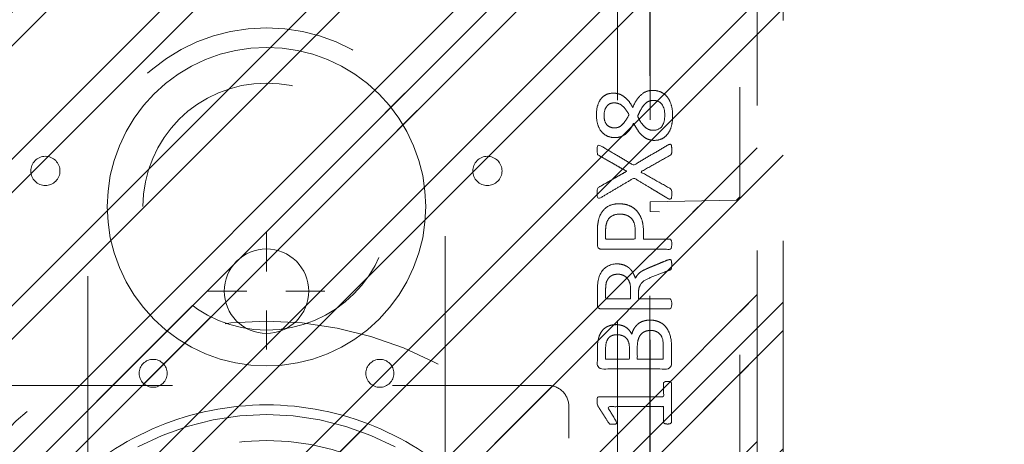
# Model space of a CAD drawing. Header units: inches. Extents: x -416 to -272, y -73 to 47.
# Tile 49 of 206: x -354.29 to -348.33, y -20.33 to -17.75. Entities that reach past the tile are written whole.
import ezdxf

# ---------------------------------------------------------------- set-up
doc = ezdxf.new("R2010")
doc.units = ezdxf.units.IN
doc.header["$LTSCALE"] = 32
doc.header["$MEASUREMENT"] = 0
doc.header["$PDMODE"] = 1
doc.header["$PDSIZE"] = -2
doc.linetypes.add('Dash Style-1', pattern=[0.083328, 0.041656, -0.041672])
for name, color, linetype, lineweight in [('DashLine', 7, 'Continuous', 13), ('DashLineFill', 7, 'Dash Style-1', 13), ('Drawing', 7, 'Continuous', 18), ('Metal-DeskStructure', 7, 'Continuous', 13), ('None', 7, 'Continuous', 18), ('SolidLine', 7, 'Continuous', 15), ('Wood_1-H', 7, 'Continuous', 13)]:
    doc.layers.add(name, color=color, linetype=linetype, lineweight=lineweight)
doc.layers.add('Metal_Black', color=7, linetype='Continuous', lineweight=18, true_color=0x4c4c4c)
pattern_1 = [(45, (0, 0), (-1.613, 1.9357), []), (45, (-1.0608, 1.0608), (-0.472346, 0.41676), [])]

# ---------------------------------------------------------------- blocks, each defined once
blk = doc.blocks.new('1BRPFY-Leg_Plate (2D)')
at = {"layer": 'DashLineFill', "linetype": 'Continuous', "lineweight": 13}
h = blk.add_hatch(dxfattribs=at)
h.set_pattern_fill('Steel', color=253, style=0, pattern_type=2)
h.set_pattern_definition(pattern_1)
edge = h.paths.add_edge_path()
edge.add_arc((-1.7047, 1.7047), 0.126, 90, 180, ccw=False)
edge.add_line((-1.7047, 1.8307), (1.7047, 1.8307))
edge.add_arc((1.7047, 1.7047), 0.126, 0, 90, ccw=False)
edge.add_line((1.8307, 1.7047), (1.8307, -1.7047))
edge.add_arc((1.7047, -1.7047), 0.126, -90, 0, ccw=False)
edge.add_line((1.7047, -1.8307), (-1.7047, -1.8307))
edge.add_arc((-1.7047, -1.7047), 0.126, 180, 270, ccw=False)
edge.add_line((-1.8307, -1.7047), (-1.8307, 1.7047))
at = {"layer": 'DashLineFill', "flags": 128}
blk.add_lwpolyline([(-1.8307, 1.7047, -0.414214), (-1.7047, 1.8307), (1.7047, 1.8307, -0.414214), (1.8307, 1.7047), (1.8307, -1.7047, -0.414214), (1.7047, -1.8307), (-1.7047, -1.8307, -0.414214), (-1.8307, -1.7047)], format="xyb", close=True, dxfattribs=at)
blk = doc.blocks.new('Group-46')
at = {"layer": 'Metal_Black', "color": 7}
for points, knots in [([(2.3381, 3.6174), (2.3657, 3.6174), (2.4119, 3.597), (2.4433, 3.5564), (2.4599, 3.4992), (2.4599, 3.4291), (2.4451, 3.3737), (2.4156, 3.335), (2.375, 3.3147), (2.327, 3.3147), (2.2919, 3.3295), (2.2624, 3.3553), (2.2366, 3.394), (2.2236, 3.418), (2.2126, 3.3959), (2.1886, 3.3645), (2.1609, 3.3424), (2.1295, 3.3313), (2.0871, 3.3313), (2.0465, 3.3479), (2.0151, 3.383), (1.9985, 3.4346), (1.9985, 3.5048), (2.0151, 3.5546), (2.0428, 3.586), (2.0797, 3.6007), (2.1203, 3.6007), (2.1517, 3.5897), (2.1812, 3.5675), (2.207, 3.5361), (2.2181, 3.514), (2.2513, 3.5915), (2.3178, 3.6174), (2.3381, 3.6174)], [0, 0, 0, 0.040945, 0.08189, 0.122836, 0.163781, 0.200632, 0.237482, 0.274333, 0.311184, 0.338205, 0.365227, 0.392248, 0.419269, 0.419269, 0.443822, 0.468375, 0.492928, 0.51748, 0.549396, 0.581313, 0.613229, 0.645145, 0.677061, 0.708977, 0.740893, 0.772809, 0.799408, 0.826007, 0.852606, 0.879205, 0.879205, 0.969801, 1, 1, 1]), ([(2.1074, 3.5417), (2.0926, 3.5417), (2.0705, 3.5325), (2.0539, 3.5122), (2.0446, 3.4845), (2.0446, 3.4291), (2.0778, 3.3904), (2.1221, 3.3904), (2.1443, 3.3996), (2.1646, 3.4199), (2.1849, 3.4494), (2.196, 3.4697), (2.1775, 3.5048), (2.1332, 3.5417), (2.1074, 3.5417)], [0, 0, 0, 0.064819, 0.129638, 0.194457, 0.259276, 0.388914, 0.518552, 0.583375, 0.648198, 0.71302, 0.777843, 0.777843, 0.888922, 1, 1, 1]), ([(2.3436, 3.5564), (2.327, 3.5564), (2.3012, 3.5454), (2.279, 3.5214), (2.2587, 3.4863), (2.2476, 3.4623), (2.2569, 3.4402), (2.279, 3.407), (2.3012, 3.3867), (2.327, 3.3756), (2.4119, 3.3756), (2.4119, 3.5122), (2.375, 3.5564), (2.3436, 3.5564)], [0, 0, 0, 0.062166, 0.124332, 0.186498, 0.248664, 0.248664, 0.305108, 0.361552, 0.417996, 0.474441, 0.742583, 0.871292, 1, 1, 1]), ([(2.4303, 3.2861), (2.4377, 3.2898), (2.4469, 3.2916), (2.4525, 3.2861), (2.4543, 3.2713), (2.4543, 3.2515), (2.4543, 3.2363), (2.4506, 3.2289), (2.4469, 3.2252), (2.4433, 3.2233), (2.3547, 3.1735), (2.2661, 3.1237), (2.3547, 3.0739), (2.4433, 3.024), (2.4469, 3.0222), (2.4506, 3.0166), (2.4543, 3.0111), (2.4543, 2.9959), (2.4543, 2.976), (2.4516, 2.9567), (2.4377, 2.9594), (2.4303, 2.9631), (2.3279, 3.025), (2.2255, 3.0868), (2.1258, 3.0277), (2.0262, 2.9687), (2.0188, 2.965), (2.005, 2.9622), (2.0022, 2.9816), (2.0022, 3.0056), (2.004, 3.0185), (2.0059, 3.0259), (2.0114, 3.0296), (2.0133, 3.0314), (2.0972, 3.0794), (2.1812, 3.1274), (2.0972, 3.1754), (2.0133, 3.2233), (2.0114, 3.2252), (2.0059, 3.227), (2.004, 3.2344), (2.0022, 3.2455), (2.0022, 3.2676), (2.005, 3.287), (2.0188, 3.2842), (2.0262, 3.2805), (2.1249, 3.2224), (2.2236, 3.1643), (2.327, 3.2252), (2.4303, 3.2861)], [0, 0, 0, 0.005797, 0.011593, 0.01739, 0.023187, 0.027776, 0.031157, 0.034538, 0.03792, 0.03792, 0.121199, 0.121199, 0.204479, 0.204479, 0.20786, 0.211241, 0.214623, 0.219212, 0.225008, 0.236602, 0.242398, 0.242398, 0.326423, 0.326423, 0.407782, 0.407782, 0.413578, 0.425171, 0.430968, 0.435937, 0.440905, 0.445874, 0.450842, 0.450842, 0.634953, 0.634953, 0.819063, 0.819063, 0.824031, 0.829, 0.833968, 0.838937, 0.843905, 0.853843, 0.858811, 0.858811, 0.927786, 0.927786, 1, 1, 1]), ([(2.1351, 2.9306), (2.1701, 2.9306), (2.2236, 2.9085), (2.2605, 2.8679), (2.2827, 2.8088), (2.2827, 2.7414), (2.2827, 2.7165), (2.363, 2.7165), (2.4469, 2.7165), (2.4506, 2.7128), (2.4525, 2.7055), (2.4543, 2.6944), (2.4543, 2.6778), (2.4525, 2.6667), (2.4506, 2.6593), (2.4469, 2.6556), (2.2366, 2.6556), (2.0169, 2.6556), (2.004, 2.6704), (2.004, 2.7276), (2.004, 2.7904), (2.0077, 2.8162), (2.0151, 2.8531), (2.0372, 2.89), (2.0686, 2.9177), (2.1111, 2.9306), (2.1351, 2.9306)], [0, 0, 0, 0.066268, 0.132535, 0.198803, 0.26507, 0.303966, 0.303966, 0.429297, 0.43506, 0.440822, 0.446584, 0.452347, 0.456957, 0.461567, 0.466177, 0.470786, 0.728938, 0.745073, 0.761208, 0.845107, 0.870922, 0.896738, 0.922553, 0.948369, 0.974184, 1, 1, 1]), ([(2.1406, 2.8679), (2.1129, 2.8679), (2.076, 2.8476), (2.0594, 2.818), (2.0539, 2.7867), (2.0539, 2.7433), (2.0539, 2.7165), (2.1434, 2.7165), (2.2329, 2.7165), (2.2329, 2.7433), (2.2329, 2.7959), (2.2199, 2.8328), (2.1941, 2.8568), (2.1609, 2.8679), (2.1406, 2.8679)], [0, 0, 0, 0.053098, 0.106195, 0.159293, 0.212391, 0.297937, 0.297937, 0.584068, 0.584068, 0.669615, 0.752211, 0.834807, 0.917404, 1, 1, 1]), ([(2.4433, 2.5926), (2.4469, 2.5926), (2.4506, 2.5908), (2.4525, 2.5834), (2.4543, 2.5705), (2.4543, 2.552), (2.4525, 2.541), (2.4506, 2.5336), (2.4451, 2.5299), (2.4396, 2.528), (2.387, 2.5077), (2.3344, 2.4874), (2.3159, 2.48), (2.2864, 2.4653), (2.2642, 2.4431), (2.2532, 2.4136), (2.2532, 2.3739), (2.2532, 2.3546), (2.3482, 2.3546), (2.4469, 2.3546), (2.4506, 2.3509), (2.4525, 2.3435), (2.4543, 2.3324), (2.4543, 2.3158), (2.4525, 2.3047), (2.4506, 2.2973), (2.4469, 2.2937), (2.2356, 2.2937), (2.0151, 2.2937), (2.004, 2.3084), (2.004, 2.3638), (2.004, 2.4284), (2.0059, 2.4505), (2.0077, 2.4597), (2.0114, 2.4856), (2.0317, 2.5262), (2.0612, 2.552), (2.1, 2.5668), (2.1443, 2.5668), (2.1812, 2.5539), (2.2089, 2.5317), (2.2273, 2.4985), (2.2347, 2.48), (2.2402, 2.4911), (2.255, 2.5096), (2.2753, 2.5243), (2.303, 2.5373), (2.3196, 2.5446), (2.3685, 2.5649), (2.4174, 2.5852), (2.4303, 2.5908), (2.4414, 2.5926), (2.4433, 2.5926)], [0, 0, 0, 0.004018, 0.008035, 0.012053, 0.01607, 0.020088, 0.024105, 0.028123, 0.03214, 0.03214, 0.070951, 0.070951, 0.084634, 0.098317, 0.112001, 0.125684, 0.138745, 0.138745, 0.202807, 0.205295, 0.207782, 0.21027, 0.212758, 0.214748, 0.216739, 0.218729, 0.220719, 0.332671, 0.339637, 0.346603, 0.391882, 0.407555, 0.423229, 0.423229, 0.466696, 0.510164, 0.553631, 0.597099, 0.640566, 0.684033, 0.727501, 0.770968, 0.770968, 0.798042, 0.825115, 0.852188, 0.879262, 0.879262, 0.958132, 0.958132, 0.979066, 1, 1, 1]), ([(2.1295, 2.504), (2.1018, 2.504), (2.0668, 2.48), (2.0575, 2.4524), (2.0557, 2.4431), (2.0539, 2.421), (2.0539, 2.3795), (2.0539, 2.3546), (2.1295, 2.3546), (2.2052, 2.3546), (2.2052, 2.3832), (2.2052, 2.4358), (2.1941, 2.469), (2.172, 2.493), (2.1443, 2.504), (2.1295, 2.504)], [0, 0, 0, 0.142515, 0.285031, 0.285031, 0.330993, 0.376955, 0.445899, 0.445899, 0.655281, 0.655281, 0.734439, 0.800829, 0.867219, 0.93361, 1, 1, 1]), ([(2.3233, 2.2263), (2.3454, 2.2263), (2.3805, 2.2152), (2.41, 2.1968), (2.4303, 2.1691), (2.4525, 2.1193), (2.4525, 2.0122), (2.4525, 1.9458), (2.4414, 1.931), (2.2283, 1.931), (2.0151, 1.931), (2.004, 1.9458), (2.004, 2.0039), (2.004, 2.0953), (2.0206, 2.1469), (2.0483, 2.1802), (2.0908, 2.1986), (2.1332, 2.1986), (2.1627, 2.1912), (2.1867, 2.1765), (2.207, 2.1525), (2.2126, 2.1396), (2.2163, 2.158), (2.2347, 2.1894), (2.2624, 2.2134), (2.3012, 2.2263), (2.3233, 2.2263)], [0, 0, 0, 0.031455, 0.06291, 0.094366, 0.125821, 0.188731, 0.266159, 0.275837, 0.285516, 0.435531, 0.44521, 0.454888, 0.521427, 0.574659, 0.627891, 0.681123, 0.734355, 0.762747, 0.791139, 0.819531, 0.847924, 0.847924, 0.885943, 0.923962, 0.961981, 1, 1, 1]), ([(2.327, 2.1636), (2.3067, 2.1636), (2.2772, 2.1506), (2.2569, 2.1266), (2.2458, 2.0897), (2.2458, 2.0261), (2.2458, 1.9901), (2.3242, 1.9901), (2.4027, 1.9901), (2.4027, 2.0334), (2.4027, 2.1174), (2.375, 2.1506), (2.3454, 2.1636), (2.327, 2.1636)], [0, 0, 0, 0.079156, 0.158312, 0.237468, 0.316624, 0.419526, 0.419526, 0.643799, 0.643799, 0.767809, 0.883905, 0.941952, 1, 1, 1]), ([(2.124, 2.1377), (2.1074, 2.1377), (2.0815, 2.1285), (2.0631, 2.1082), (2.0539, 2.0768), (2.0539, 2.0215), (2.0539, 1.9901), (2.1258, 1.9901), (2.1978, 1.9901), (2.1978, 2.0242), (2.1978, 2.0805), (2.1867, 2.11), (2.1664, 2.1285), (2.1387, 2.1377), (2.124, 2.1377)], [0, 0, 0, 0.074499, 0.148998, 0.223496, 0.297995, 0.395417, 0.395417, 0.61891, 0.61891, 0.724928, 0.793696, 0.862464, 0.931232, 1, 1, 1]), ([(2.4285, 1.8552), (2.4359, 1.8552), (2.4497, 1.8524), (2.4525, 1.8441), (2.4525, 1.7251), (2.4525, 1.6061), (2.4506, 1.6024), (2.4451, 1.5987), (2.4359, 1.5968), (2.423, 1.5968), (2.4137, 1.5987), (2.4082, 1.6005), (2.4045, 1.6061), (2.4045, 1.655), (2.4045, 1.702), (2.2347, 1.702), (2.0649, 1.702), (2.0908, 1.6587), (2.1166, 1.6153), (2.1184, 1.6097), (2.1203, 1.6005), (2.1166, 1.5968), (2.1055, 1.595), (2.0931, 1.595), (2.0834, 1.595), (2.0778, 1.5968), (2.0742, 1.6005), (2.0723, 1.6042), (2.0391, 1.6559), (2.0059, 1.7076), (2.004, 1.7094), (2.004, 1.7131), (2.0022, 1.7186), (2.0022, 1.7357), (2.0022, 1.7537), (2.0059, 1.7592), (2.0096, 1.7611), (2.208, 1.7611), (2.4045, 1.7611), (2.4045, 1.8017), (2.4045, 1.846), (2.4082, 1.8497), (2.4137, 1.8533), (2.423, 1.8552), (2.4285, 1.8552)], [0, 0, 0, 0.00261, 0.007831, 0.010441, 0.176195, 0.178805, 0.181415, 0.184026, 0.186636, 0.188594, 0.190551, 0.192509, 0.194467, 0.244389, 0.244389, 0.424498, 0.424498, 0.47805, 0.47805, 0.484241, 0.490432, 0.496622, 0.502813, 0.507071, 0.510941, 0.514811, 0.518682, 0.518682, 0.576295, 0.576295, 0.578743, 0.58119, 0.583638, 0.590247, 0.593184, 0.596122, 0.599059, 0.911881, 0.911881, 0.976501, 0.982376, 0.988251, 0.994125, 1, 1, 1])]:
    blk.add_open_spline(points, degree=2, knots=knots, dxfattribs=at)
blk = doc.blocks.new('1BRPX8-Util_Bkt_Lg-F (2D)')
at = {"layer": 'DashLineFill', "linetype": 'Continuous', "lineweight": 13}
h = blk.add_hatch(dxfattribs=at)
h.set_pattern_fill('Steel', color=253, style=0, pattern_type=2)
h.set_pattern_definition(pattern_1)
edge = h.paths.add_edge_path()
edge.add_line((-4.4685, 7.5394), (-2.4213, 7.5394))
edge.add_line((-2.4213, 7.5394), (-2.4213, 7.9173))
edge.add_arc((-2.3031, 7.9173), 0.1181, 90, 180, ccw=False)
edge.add_line((-2.3031, 8.0354), (2.3031, 8.0354))
edge.add_arc((2.3031, 7.9173), 0.1181, 0, 90, ccw=False)
edge.add_line((2.4213, 7.9173), (2.4213, 7.5394))
edge.add_line((2.4213, 7.5394), (4.4685, 7.5394))
edge.add_line((4.4685, 7.5394), (4.4685, 7.4055))
edge.add_line((4.4685, 7.4055), (3.1299, 7.4055))
edge.add_line((3.1299, 7.4055), (3.1299, -2.0118))
edge.add_line((3.1299, -2.0118), (4.4685, -2.0118))
edge.add_line((4.4685, -2.0118), (4.4685, -2.1457))
edge.add_line((4.4685, -2.1457), (2.4213, -2.1457))
edge.add_line((2.4213, -2.1457), (2.4213, -2.5236))
edge.add_arc((2.3031, -2.5236), 0.1181, 270, 360, ccw=False)
edge.add_line((2.3031, -2.6417), (-2.3031, -2.6417))
edge.add_arc((-2.3031, -2.5236), 0.1181, 180, 270, ccw=False)
edge.add_line((-2.4213, -2.5236), (-2.4213, -2.1457))
edge.add_line((-2.4213, -2.1457), (-4.4685, -2.1457))
edge.add_line((-4.4685, -2.1457), (-4.4685, -2.0118))
edge.add_line((-4.4685, -2.0118), (-3.1299, -2.0118))
edge.add_line((-3.1299, -2.0118), (-3.1299, 7.4055))
edge.add_line((-3.1299, 7.4055), (-4.4685, 7.4055))
edge.add_line((-4.4685, 7.4055), (-4.4685, 7.5394))
at = {"layer": 'DashLineFill', "flags": 128}
blk.add_lwpolyline([(-4.4685, 7.5394), (-2.4213, 7.5394), (-2.4213, 7.9173, -0.414214), (-2.3031, 8.0354), (2.3031, 8.0354, -0.414214), (2.4213, 7.9173), (2.4213, 7.5394), (4.4685, 7.5394), (4.4685, 7.4055), (3.1299, 7.4055), (3.1299, -2.0118), (4.4685, -2.0118), (4.4685, -2.1457), (2.4213, -2.1457), (2.4213, -2.5236, -0.414214), (2.3031, -2.6417), (-2.3031, -2.6417, -0.414214), (-2.4213, -2.5236), (-2.4213, -2.1457), (-4.4685, -2.1457), (-4.4685, -2.0118), (-3.1299, -2.0118), (-3.1299, 7.4055), (-4.4685, 7.4055)], format="xyb", close=True, dxfattribs=at)
at = {"layer": 'Metal_Black', "color": 7}
blk.add_blockref('Group-46', (0, 0), dxfattribs=at)
blk = doc.blocks.new('Slate-LegBrace (2D)')
at = {"layer": 'DashLineFill', "linetype": 'Continuous', "lineweight": 13}
h = blk.add_hatch(dxfattribs=at)
h.set_pattern_fill('Steel', color=253, style=0, pattern_type=2)
h.set_pattern_definition(pattern_1)
edge = h.paths.add_edge_path()
edge.add_line((-2.1996, 0.1352), (-1.3748, 0.1352))
edge.add_arc((0, 0.0136), 1.3801, 5.05459, 174.94541, ccw=False)
edge.add_line((1.3748, 0.1352), (2.1997, 0.1352))
edge.add_arc((0.0001, 0.0171), 2.2028, 3.07313, 176.92687)
h = blk.add_hatch(dxfattribs=at)
h.set_pattern_fill('Steel', color=253, style=0, pattern_type=2)
h.set_pattern_definition(pattern_1)
h.paths.add_polyline_path([(-0.6866, 1.8192), (-0.6949, 1.8196), (-0.7032, 1.8209), (-0.7112, 1.8229), (-0.719, 1.8257), (-0.7265, 1.8292), (-0.7337, 1.8335), (-0.7403, 1.8384), (-0.7465, 1.844), (-0.7521, 1.8502), (-0.757, 1.8568), (-0.7613, 1.864), (-0.7648, 1.8715), (-0.7676, 1.8793), (-0.7697, 1.8874), (-0.7709, 1.8956), (-0.7713, 1.9039), (-0.7709, 1.9122), (-0.7697, 1.9204), (-0.7676, 1.9284), (-0.7648, 1.9363), (-0.7613, 1.9438), (-0.757, 1.9509), (-0.7521, 1.9576), (-0.7465, 1.9637), (-0.7403, 1.9693), (-0.7337, 1.9742), (-0.7265, 1.9785), (-0.719, 1.9821), (-0.7112, 1.9849), (-0.7032, 1.9869), (-0.6949, 1.9881), (-0.6866, 1.9885), (-0.6783, 1.9881), (-0.6701, 1.9869), (-0.6621, 1.9849), (-0.6542, 1.9821), (-0.6467, 1.9785), (-0.6396, 1.9742), (-0.6329, 1.9693), (-0.6268, 1.9637), (-0.6212, 1.9576), (-0.6163, 1.9509), (-0.612, 1.9438), (-0.6084, 1.9363), (-0.6056, 1.9284), (-0.6036, 1.9204), (-0.6024, 1.9122), (-0.602, 1.9039), (-0.6024, 1.8956), (-0.6036, 1.8874), (-0.6056, 1.8793), (-0.6084, 1.8715), (-0.612, 1.864), (-0.6163, 1.8568), (-0.6212, 1.8502), (-0.6268, 1.844), (-0.6329, 1.8384), (-0.6396, 1.8335), (-0.6467, 1.8292), (-0.6542, 1.8257), (-0.6621, 1.8229), (-0.6701, 1.8209), (-0.6783, 1.8196)])
h = blk.add_hatch(dxfattribs=at)
h.set_pattern_fill('Steel', color=253, style=0, pattern_type=2)
h.set_pattern_definition(pattern_1)
h.paths.add_polyline_path([(0.6865, 1.8192), (0.6783, 1.8196), (0.67, 1.8209), (0.662, 1.8229), (0.6542, 1.8257), (0.6467, 1.8293), (0.6395, 1.8335), (0.6329, 1.8385), (0.6267, 1.8441), (0.6212, 1.8502), (0.6162, 1.8569), (0.6119, 1.864), (0.6084, 1.8716), (0.6056, 1.8794), (0.6036, 1.8874), (0.6024, 1.8957), (0.602, 1.904), (0.6024, 1.9123), (0.6036, 1.9205), (0.6057, 1.9285), (0.6085, 1.9363), (0.612, 1.9438), (0.6163, 1.951), (0.6213, 1.9576), (0.6268, 1.9638), (0.633, 1.9694), (0.6397, 1.9743), (0.6468, 1.9786), (0.6543, 1.9821), (0.6622, 1.9849), (0.6702, 1.9869), (0.6784, 1.9881), (0.6867, 1.9885), (0.695, 1.9881), (0.7032, 1.9869), (0.7113, 1.9848), (0.7191, 1.982), (0.7266, 1.9785), (0.7337, 1.9742), (0.7404, 1.9692), (0.7466, 1.9637), (0.7521, 1.9575), (0.7571, 1.9508), (0.7613, 1.9437), (0.7649, 1.9362), (0.7677, 1.9284), (0.7697, 1.9203), (0.7709, 1.9121), (0.7713, 1.9038), (0.7709, 1.8955), (0.7696, 1.8873), (0.7676, 1.8792), (0.7648, 1.8714), (0.7612, 1.8639), (0.757, 1.8568), (0.752, 1.8501), (0.7464, 1.844), (0.7403, 1.8384), (0.7336, 1.8334), (0.7265, 1.8292), (0.7189, 1.8256), (0.7111, 1.8228), (0.7031, 1.8208), (0.6948, 1.8196)])
h = blk.add_hatch(dxfattribs=at)
h.set_pattern_fill('Steel', color=253, style=0, pattern_type=2)
h.set_pattern_definition(pattern_1)
edge = h.paths.add_edge_path()
edge.add_line((-2.1917, 0.2375), (-1.4637, 0.2375))
edge.add_arc((0.0001, 0.017), 1.4803, 8.56528, 171.43472, ccw=False)
edge.add_line((1.4639, 0.2375), (2.1918, 0.2375))
edge.add_line((2.1918, 0.2375), (2.1997, 0.1352))
edge.add_line((2.1997, 0.1352), (1.3748, 0.1352))
edge.add_arc((0, 0.0136), 1.3801, 5.05459, 174.94541)
edge.add_line((-1.3748, 0.1352), (-2.1996, 0.1352))
edge.add_line((-2.1996, 0.1352), (-2.1917, 0.2375))
at = {"layer": 'DashLineFill', "flags": 128}
for points in [[(-2.1996, 0.1352), (-1.3748, 0.1352, -0.915455), (1.3748, 0.1352), (2.1997, 0.1352, 0.947752)], [(-2.1917, 0.2375), (-1.4637, 0.2375, -0.860663), (1.4639, 0.2375), (2.1918, 0.2375), (2.1997, 0.1352), (1.3748, 0.1352, 0.915455), (-1.3748, 0.1352), (-2.1996, 0.1352)]]:
    blk.add_lwpolyline(points, format="xyb", close=True, dxfattribs=at)
for points in [[(-0.6866, 1.8192), (-0.6949, 1.8196), (-0.7032, 1.8209), (-0.7112, 1.8229), (-0.719, 1.8257), (-0.7265, 1.8292), (-0.7337, 1.8335), (-0.7403, 1.8384), (-0.7465, 1.844), (-0.7521, 1.8502), (-0.757, 1.8568), (-0.7613, 1.864), (-0.7648, 1.8715), (-0.7676, 1.8793), (-0.7697, 1.8874), (-0.7709, 1.8956), (-0.7713, 1.9039), (-0.7709, 1.9122), (-0.7697, 1.9204), (-0.7676, 1.9284), (-0.7648, 1.9363), (-0.7613, 1.9438), (-0.757, 1.9509), (-0.7521, 1.9576), (-0.7465, 1.9637), (-0.7403, 1.9693), (-0.7337, 1.9742), (-0.7265, 1.9785), (-0.719, 1.9821), (-0.7112, 1.9849), (-0.7032, 1.9869), (-0.6949, 1.9881), (-0.6866, 1.9885), (-0.6783, 1.9881), (-0.6701, 1.9869), (-0.6621, 1.9849), (-0.6542, 1.9821), (-0.6467, 1.9785), (-0.6396, 1.9742), (-0.6329, 1.9693), (-0.6268, 1.9637), (-0.6212, 1.9576), (-0.6163, 1.9509), (-0.612, 1.9438), (-0.6084, 1.9363), (-0.6056, 1.9284), (-0.6036, 1.9204), (-0.6024, 1.9122), (-0.602, 1.9039), (-0.6024, 1.8956), (-0.6036, 1.8874), (-0.6056, 1.8793), (-0.6084, 1.8715), (-0.612, 1.864), (-0.6163, 1.8568), (-0.6212, 1.8502), (-0.6268, 1.844), (-0.6329, 1.8384), (-0.6396, 1.8335), (-0.6467, 1.8292), (-0.6542, 1.8257), (-0.6621, 1.8229), (-0.6701, 1.8209), (-0.6783, 1.8196)], [(0.6865, 1.8192), (0.6783, 1.8196), (0.67, 1.8209), (0.662, 1.8229), (0.6542, 1.8257), (0.6467, 1.8293), (0.6395, 1.8335), (0.6329, 1.8385), (0.6267, 1.8441), (0.6212, 1.8502), (0.6162, 1.8569), (0.6119, 1.864), (0.6084, 1.8716), (0.6056, 1.8794), (0.6036, 1.8874), (0.6024, 1.8957), (0.602, 1.904), (0.6024, 1.9123), (0.6036, 1.9205), (0.6057, 1.9285), (0.6085, 1.9363), (0.612, 1.9438), (0.6163, 1.951), (0.6213, 1.9576), (0.6268, 1.9638), (0.633, 1.9694), (0.6397, 1.9743), (0.6468, 1.9786), (0.6543, 1.9821), (0.6622, 1.9849), (0.6702, 1.9869), (0.6784, 1.9881), (0.6867, 1.9885), (0.695, 1.9881), (0.7032, 1.9869), (0.7113, 1.9848), (0.7191, 1.982), (0.7266, 1.9785), (0.7337, 1.9742), (0.7404, 1.9692), (0.7466, 1.9637), (0.7521, 1.9575), (0.7571, 1.9508), (0.7613, 1.9437), (0.7649, 1.9362), (0.7677, 1.9284), (0.7697, 1.9203), (0.7709, 1.9121), (0.7713, 1.9038), (0.7709, 1.8955), (0.7696, 1.8873), (0.7676, 1.8792), (0.7648, 1.8714), (0.7612, 1.8639), (0.757, 1.8568), (0.752, 1.8501), (0.7464, 1.844), (0.7403, 1.8384), (0.7336, 1.8334), (0.7265, 1.8292), (0.7189, 1.8256), (0.7111, 1.8228), (0.7031, 1.8208), (0.6948, 1.8196)]]:
    blk.add_lwpolyline(points, close=True, dxfattribs=at)
blk = doc.blocks.new('TLLegSleeve (2D)')
at = {"layer": 'DashLineFill', "linetype": 'Continuous', "lineweight": 13}
h = blk.add_hatch(dxfattribs=at)
h.set_pattern_fill('Steel', color=253, style=0, pattern_type=2)
h.set_pattern_definition(pattern_1)
edge = h.paths.add_edge_path()
edge.add_line((1.0827, 1.4023), (1.0827, 2.9134))
edge.add_arc((0, 2.9134), 1.0827, 0, 180)
edge.add_line((-1.0827, 2.9134), (-1.0827, 1.4023))
edge.add_arc((0, 0), 1.7717, 127.66989, 412.33011)
edge.add_line((1.0827, 1.4023), (1.0827, 1.4023))
edge = h.paths.add_edge_path()
edge.add_arc((0, 2.9134), 0.748, 0, 180, ccw=False)
edge.add_arc((0, 2.9134), 0.748, 180, 360, ccw=False)
edge = h.paths.add_edge_path()
edge.add_arc((0, 0), 1.437, 0, 180, ccw=False)
edge.add_arc((0, 0), 1.437, 180, 360, ccw=False)
at = {"layer": 'DashLine', "color": 8, "flags": 128}
blk.add_lwpolyline([(0.9646, 2.9134), (0.9599, 2.8188), (0.946, 2.7252), (0.923, 2.6334), (0.8911, 2.5443), (0.8507, 2.4587), (0.802, 2.3775), (0.7456, 2.3015), (0.6821, 2.2313), (0.6119, 2.1678), (0.5359, 2.1114), (0.4547, 2.0627), (0.3691, 2.0222), (0.28, 1.9904), (0.1882, 1.9674), (0.0945, 1.9535), (0, 1.9488), (-0.0945, 1.9535), (-0.1882, 1.9674), (-0.28, 1.9904), (-0.3691, 2.0222), (-0.4547, 2.0627), (-0.5359, 2.1114), (-0.6119, 2.1678), (-0.6821, 2.2313), (-0.7456, 2.3015), (-0.802, 2.3775), (-0.8507, 2.4587), (-0.8911, 2.5443), (-0.923, 2.6334), (-0.946, 2.7252), (-0.9599, 2.8188), (-0.9646, 2.9134), (-0.9599, 3.0079), (-0.946, 3.1016), (-0.923, 3.1934), (-0.8911, 3.2825), (-0.8507, 3.3681), (-0.802, 3.4493), (-0.7456, 3.5253), (-0.6821, 3.5954), (-0.6119, 3.659), (-0.5359, 3.7154), (-0.4547, 3.7641), (-0.3691, 3.8045), (-0.28, 3.8364), (-0.1882, 3.8594), (-0.0945, 3.8733), (0, 3.878), (0.0945, 3.8733), (0.1882, 3.8594), (0.28, 3.8364), (0.3691, 3.8045), (0.4547, 3.7641), (0.5359, 3.7154), (0.6119, 3.659), (0.6821, 3.5954), (0.7456, 3.5253), (0.802, 3.4493), (0.8507, 3.3681), (0.8911, 3.2825), (0.923, 3.1934), (0.946, 3.1016), (0.9599, 3.0079)], close=True, dxfattribs=at)
blk.add_lwpolyline([(-0.7795, 1.4583), (-0.6328, 1.5277), (-0.48, 1.5823), (-0.3226, 1.6218), (-0.1621, 1.6456), (0, 1.6535), (0.1621, 1.6456), (0.3226, 1.6218), (0.48, 1.5823), (0.6328, 1.5277), (0.7795, 1.4583)], dxfattribs=at)
at = {"layer": 'DashLineFill', "flags": 128}
for points in [[(1.0827, 1.4023), (1.0827, 2.9134, 1), (-1.0827, 2.9134), (-1.0827, 1.4023, 2.931619), (1.0827, 1.4023)], [(-0.748, 2.9134, -1), (0.748, 2.9134, -1)]]:
    blk.add_lwpolyline(points, format="xyb", close=True, dxfattribs=at)
at = {"layer": 'DashLineFill', "linetype": 'Continuous', "lineweight": 5}
blk.add_point((0, 2.9134), dxfattribs=at)
blk = doc.blocks.new('Group-84')
at = {"layer": 'SolidLine', "flags": 128}
blk.add_lwpolyline([(61.2795, -8.3071, -0.414214), (62.9921, -6.5945, -0.414214), (64.7047, -8.3071, -0.414214), (62.9921, -10.0197, -0.414214)], format="xyb", close=True, dxfattribs=at)
at = {"layer": 'Wood_1-H', "color": 7}
for name in ['1BRPX8-Util_Bkt_Lg-F (2D)', 'TLLegSleeve (2D)', 'Slate-LegBrace (2D)', '1BRPFY-Leg_Plate (2D)']:
    blk.add_blockref(name, (62.9921, -8.3071), dxfattribs=at)
blk = doc.blocks.new('Group-57')
at = {"layer": 'DashLine'}
for p, q in [((0.0002, -5.9843), (0.0002, -5.748)), ((-0.1179, -6.1024), (-0.3541, -6.1024)), ((0.1183, -6.1024), (0.3545, -6.1024)), ((0.0002, -6.2205), (0.0002, -6.4567))]:
    blk.add_line(p, q, dxfattribs=at)
at = {"layer": 'DashLine', "flags": 128}
blk.add_lwpolyline([(-0.2557, -6.1024), (-0.2545, -6.0773), (-0.2508, -6.0524), (-0.2447, -6.0281), (-0.2362, -6.0044), (-0.2255, -5.9817), (-0.2126, -5.9602), (-0.1976, -5.94), (-0.1808, -5.9214), (-0.1621, -5.9045), (-0.142, -5.8896), (-0.1204, -5.8767), (-0.0977, -5.8659), (-0.0741, -5.8575), (-0.0497, -5.8514), (-0.0249, -5.8477), (0.0002, -5.8465), (0.0253, -5.8477), (0.0501, -5.8514), (0.0745, -5.8575), (0.0981, -5.8659), (0.1208, -5.8767), (0.1424, -5.8896), (0.1625, -5.9045), (0.1812, -5.9214), (0.198, -5.94), (0.213, -5.9602), (0.2259, -5.9817), (0.2366, -6.0044), (0.2451, -6.0281), (0.2512, -6.0524), (0.2549, -6.0773), (0.2561, -6.1024), (0.2549, -6.1274), (0.2512, -6.1523), (0.2451, -6.1766), (0.2366, -6.2003), (0.2259, -6.223), (0.213, -6.2445), (0.198, -6.2647), (0.1812, -6.2833), (0.1625, -6.3002), (0.1424, -6.3151), (0.1208, -6.3281), (0.0981, -6.3388), (0.0745, -6.3472), (0.0501, -6.3534), (0.0253, -6.357), (0.0002, -6.3583), (-0.0249, -6.357), (-0.0497, -6.3534), (-0.0741, -6.3472), (-0.0977, -6.3388), (-0.1204, -6.3281), (-0.142, -6.3151), (-0.1621, -6.3002), (-0.1808, -6.2833), (-0.1976, -6.2647), (-0.2126, -6.2445), (-0.2255, -6.223), (-0.2362, -6.2003), (-0.2447, -6.1766), (-0.2508, -6.1523), (-0.2545, -6.1274)], close=True, dxfattribs=at)
blk = doc.blocks.new('1BRPT9-Bracket (2D)')
at = {"layer": 'DashLineFill', "linetype": 'Continuous', "lineweight": 13}
h = blk.add_hatch(dxfattribs=at)
h.set_pattern_fill('Steel', color=253, style=0, pattern_type=2)
h.set_pattern_definition(pattern_1)
edge = h.paths.add_edge_path()
edge.add_line((-2.3221, -8.7402), (-2.3221, 8.7402))
edge.add_line((-2.3221, 8.7402), (1.6779, 8.7402))
edge.add_arc((1.6779, 8.4882), 0.252, 0, 90, ccw=False)
edge.add_line((1.9299, 8.4882), (1.9299, 7.4803))
edge.add_line((1.9299, 7.4803), (2.3236, 7.4611))
edge.add_line((2.3236, 7.4611), (2.3236, -7.4803))
edge.add_line((2.3236, -7.4803), (1.9299, -7.4803))
edge.add_line((1.9299, -7.4803), (1.9299, -8.4882))
edge.add_arc((1.6779, -8.4882), 0.252, -90, 0, ccw=False)
edge.add_line((1.6779, -8.7402), (-2.3221, -8.7402))
h = blk.add_hatch(dxfattribs=at)
h.set_pattern_fill('Steel', color=253, style=0, pattern_type=2)
h.set_pattern_definition(pattern_1)
h.paths.add_polyline_path([(-1.3378, -6.9188), (-1.3465, -6.9184), (-1.3551, -6.9171), (-1.3635, -6.915), (-1.3717, -6.912), (-1.3796, -6.9083), (-1.387, -6.9039), (-1.394, -6.8987), (-1.4005, -6.8928), (-1.4063, -6.8864), (-1.4115, -6.8794), (-1.4159, -6.872), (-1.4197, -6.8641), (-1.4226, -6.8559), (-1.4247, -6.8475), (-1.426, -6.8389), (-1.4264, -6.8302), (-1.426, -6.8215), (-1.4247, -6.8129), (-1.4226, -6.8045), (-1.4197, -6.7963), (-1.4159, -6.7884), (-1.4115, -6.781), (-1.4063, -6.774), (-1.4005, -6.7676), (-1.394, -6.7617), (-1.387, -6.7565), (-1.3796, -6.7521), (-1.3717, -6.7484), (-1.3635, -6.7454), (-1.3551, -6.7433), (-1.3465, -6.742), (-1.3378, -6.7416), (-1.3291, -6.742), (-1.3205, -6.7433), (-1.3121, -6.7454), (-1.3039, -6.7484), (-1.2961, -6.7521), (-1.2886, -6.7565), (-1.2816, -6.7617), (-1.2752, -6.7676), (-1.2693, -6.774), (-1.2642, -6.781), (-1.2597, -6.7884), (-1.256, -6.7963), (-1.253, -6.8045), (-1.2509, -6.8129), (-1.2497, -6.8215), (-1.2492, -6.8302), (-1.2497, -6.8389), (-1.2509, -6.8475), (-1.253, -6.8559), (-1.256, -6.8641), (-1.2597, -6.872), (-1.2642, -6.8794), (-1.2693, -6.8864), (-1.2752, -6.8928), (-1.2816, -6.8987), (-1.2886, -6.9039), (-1.2961, -6.9083), (-1.3039, -6.912), (-1.3121, -6.915), (-1.3205, -6.9171), (-1.3291, -6.9184)])
h = blk.add_hatch(dxfattribs=at)
h.set_pattern_fill('Steel', color=253, style=0, pattern_type=2)
h.set_pattern_definition(pattern_1)
h.paths.add_polyline_path([(1.3393, -6.9188), (1.3307, -6.9184), (1.3221, -6.9171), (1.3136, -6.915), (1.3054, -6.912), (1.2976, -6.9083), (1.2901, -6.9039), (1.2832, -6.8987), (1.2767, -6.8928), (1.2709, -6.8864), (1.2657, -6.8794), (1.2612, -6.872), (1.2575, -6.8641), (1.2546, -6.8559), (1.2525, -6.8475), (1.2512, -6.8389), (1.2508, -6.8302), (1.2512, -6.8215), (1.2525, -6.8129), (1.2546, -6.8045), (1.2575, -6.7963), (1.2612, -6.7884), (1.2657, -6.781), (1.2709, -6.774), (1.2767, -6.7676), (1.2832, -6.7617), (1.2901, -6.7565), (1.2976, -6.7521), (1.3054, -6.7484), (1.3136, -6.7454), (1.3221, -6.7433), (1.3307, -6.742), (1.3393, -6.7416), (1.348, -6.742), (1.3566, -6.7433), (1.3651, -6.7454), (1.3732, -6.7484), (1.3811, -6.7521), (1.3886, -6.7565), (1.3955, -6.7617), (1.402, -6.7676), (1.4078, -6.774), (1.413, -6.781), (1.4175, -6.7884), (1.4212, -6.7963), (1.4241, -6.8045), (1.4262, -6.8129), (1.4275, -6.8215), (1.4279, -6.8302), (1.4275, -6.8389), (1.4262, -6.8475), (1.4241, -6.8559), (1.4212, -6.8641), (1.4175, -6.872), (1.413, -6.8794), (1.4078, -6.8864), (1.402, -6.8928), (1.3955, -6.8987), (1.3886, -6.9039), (1.3811, -6.9083), (1.3732, -6.912), (1.3651, -6.915), (1.3566, -6.9171), (1.348, -6.9184)])
at = {"layer": 'DashLineFill'}
blk.add_line((-2.1252, 8.7402), (-2.1252, -8.7402), dxfattribs=at)
at = {"layer": 'DashLineFill', "flags": 128}
blk.add_lwpolyline([(-2.3221, -8.7402), (-2.3221, 8.7402), (1.6779, 8.7402, -0.414214), (1.9299, 8.4882), (1.9299, 7.4803), (2.3236, 7.4611), (2.3236, -7.4803), (1.9299, -7.4803), (1.9299, -8.4882, -0.414214), (1.6779, -8.7402)], format="xyb", close=True, dxfattribs=at)
for points in [[(-1.3378, -6.9188), (-1.3465, -6.9184), (-1.3551, -6.9171), (-1.3635, -6.915), (-1.3717, -6.912), (-1.3796, -6.9083), (-1.387, -6.9039), (-1.394, -6.8987), (-1.4005, -6.8928), (-1.4063, -6.8864), (-1.4115, -6.8794), (-1.4159, -6.872), (-1.4197, -6.8641), (-1.4226, -6.8559), (-1.4247, -6.8475), (-1.426, -6.8389), (-1.4264, -6.8302), (-1.426, -6.8215), (-1.4247, -6.8129), (-1.4226, -6.8045), (-1.4197, -6.7963), (-1.4159, -6.7884), (-1.4115, -6.781), (-1.4063, -6.774), (-1.4005, -6.7676), (-1.394, -6.7617), (-1.387, -6.7565), (-1.3796, -6.7521), (-1.3717, -6.7484), (-1.3635, -6.7454), (-1.3551, -6.7433), (-1.3465, -6.742), (-1.3378, -6.7416), (-1.3291, -6.742), (-1.3205, -6.7433), (-1.3121, -6.7454), (-1.3039, -6.7484), (-1.2961, -6.7521), (-1.2886, -6.7565), (-1.2816, -6.7617), (-1.2752, -6.7676), (-1.2693, -6.774), (-1.2642, -6.781), (-1.2597, -6.7884), (-1.256, -6.7963), (-1.253, -6.8045), (-1.2509, -6.8129), (-1.2497, -6.8215), (-1.2492, -6.8302), (-1.2497, -6.8389), (-1.2509, -6.8475), (-1.253, -6.8559), (-1.256, -6.8641), (-1.2597, -6.872), (-1.2642, -6.8794), (-1.2693, -6.8864), (-1.2752, -6.8928), (-1.2816, -6.8987), (-1.2886, -6.9039), (-1.2961, -6.9083), (-1.3039, -6.912), (-1.3121, -6.915), (-1.3205, -6.9171), (-1.3291, -6.9184)], [(1.3393, -6.9188), (1.3307, -6.9184), (1.3221, -6.9171), (1.3136, -6.915), (1.3054, -6.912), (1.2976, -6.9083), (1.2901, -6.9039), (1.2832, -6.8987), (1.2767, -6.8928), (1.2709, -6.8864), (1.2657, -6.8794), (1.2612, -6.872), (1.2575, -6.8641), (1.2546, -6.8559), (1.2525, -6.8475), (1.2512, -6.8389), (1.2508, -6.8302), (1.2512, -6.8215), (1.2525, -6.8129), (1.2546, -6.8045), (1.2575, -6.7963), (1.2612, -6.7884), (1.2657, -6.781), (1.2709, -6.774), (1.2767, -6.7676), (1.2832, -6.7617), (1.2901, -6.7565), (1.2976, -6.7521), (1.3054, -6.7484), (1.3136, -6.7454), (1.3221, -6.7433), (1.3307, -6.742), (1.3393, -6.7416), (1.348, -6.742), (1.3566, -6.7433), (1.3651, -6.7454), (1.3732, -6.7484), (1.3811, -6.7521), (1.3886, -6.7565), (1.3955, -6.7617), (1.402, -6.7676), (1.4078, -6.774), (1.413, -6.781), (1.4175, -6.7884), (1.4212, -6.7963), (1.4241, -6.8045), (1.4262, -6.8129), (1.4275, -6.8215), (1.4279, -6.8302), (1.4275, -6.8389), (1.4262, -6.8475), (1.4241, -6.8559), (1.4212, -6.8641), (1.4175, -6.872), (1.413, -6.8794), (1.4078, -6.8864), (1.402, -6.8928), (1.3955, -6.8987), (1.3886, -6.9039), (1.3811, -6.9083), (1.3732, -6.912), (1.3651, -6.915), (1.3566, -6.9171), (1.348, -6.9184)]]:
    blk.add_lwpolyline(points, close=True, dxfattribs=at)
at = {"layer": 'DashLineFill', "linetype": 'Continuous', "lineweight": 5}
blk.add_point((0.0002, -6.1024), dxfattribs=at)
at = {"layer": 'Metal-DeskStructure', "color": 7}
blk.add_blockref('Group-57', (0, 0), dxfattribs=at)
blk = doc.blocks.new('1BRPT8_Cover (2D)')
at = {"layer": 'DashLineFill', "linetype": 'Continuous', "lineweight": 13}
h = blk.add_hatch(dxfattribs=at)
h.set_pattern_fill('Steel', color=253, style=0, pattern_type=2)
h.set_pattern_definition(pattern_1)
h.paths.add_polyline_path([(-1.5945, -8.7638), (-2.3228, -8.7638), (-2.3228, -8.7511), (-2.8261, -8.7423), (-2.8664, -8.7028), (-2.8664, -6.673), (-2.8472, -6.6533), (-2.3228, -6.6441), (-2.3228, -6.5842), (-2.8472, -6.5751), (-2.8664, -6.5554), (-2.8664, -4.4682), (-2.8472, -4.4486), (-2.3228, -4.4394), (-2.3228, -4.3795), (-2.8472, -4.3703), (-2.8664, -4.3507), (-2.8664, -2.2635), (-2.8472, -2.2438), (-2.3228, -2.2347), (-2.3228, -2.1748), (-2.8472, -2.1656), (-2.8664, -2.1459), (-2.8664, -0.0588), (-2.8472, -0.0391), (-2.3228, -0.03), (-2.3228, 0.03), (-2.8472, 0.0391), (-2.8664, 0.0588), (-2.8664, 2.1459), (-2.8472, 2.1656), (-2.3228, 2.1748), (-2.3228, 2.2347), (-2.8472, 2.2438), (-2.8664, 2.2635), (-2.8664, 4.3507), (-2.8472, 4.3703), (-2.3228, 4.3795), (-2.3228, 4.4394), (-2.8472, 4.4486), (-2.8664, 4.4682), (-2.8655, 6.5554), (-2.8472, 6.5751), (-2.3228, 6.5842), (-2.3228, 6.6441), (-2.8472, 6.6533), (-2.8664, 6.673), (-2.8664, 8.7028), (-2.8261, 8.7423), (-1.5945, 8.7638), (-1.5945, 8.8583), (-2.9724, 8.8583), (-2.9724, -8.8583), (-1.5945, -8.8583)])
h = blk.add_hatch(dxfattribs=at)
h.set_pattern_fill('Steel', color=253, style=0, pattern_type=2)
h.set_pattern_definition(pattern_1)
h.paths.add_polyline_path([(-2.3228, 8.8583), (-2.3228, -8.8583), (-2.9724, -8.8583), (-2.9724, 8.8583)])
at = {"layer": 'DashLineFill', "flags": 128}
for points in [[(-1.5945, -8.7638), (-2.3228, -8.7638), (-2.3228, -8.7511), (-2.8261, -8.7423), (-2.8664, -8.7028), (-2.8664, -6.673), (-2.8472, -6.6533), (-2.3228, -6.6441), (-2.3228, -6.5842), (-2.8472, -6.5751), (-2.8664, -6.5554), (-2.8664, -4.4682), (-2.8472, -4.4486), (-2.3228, -4.4394), (-2.3228, -4.3795), (-2.8472, -4.3703), (-2.8664, -4.3507), (-2.8664, -2.2635), (-2.8472, -2.2438), (-2.3228, -2.2347), (-2.3228, -2.1748), (-2.8472, -2.1656), (-2.8664, -2.1459), (-2.8664, -0.0588), (-2.8472, -0.0391), (-2.3228, -0.03), (-2.3228, 0.03), (-2.8472, 0.0391), (-2.8664, 0.0588), (-2.8664, 2.1459), (-2.8472, 2.1656), (-2.3228, 2.1748), (-2.3228, 2.2347), (-2.8472, 2.2438), (-2.8664, 2.2635), (-2.8664, 4.3507), (-2.8472, 4.3703), (-2.3228, 4.3795), (-2.3228, 4.4394), (-2.8472, 4.4486), (-2.8664, 4.4682), (-2.8655, 6.5554), (-2.8472, 6.5751), (-2.3228, 6.5842), (-2.3228, 6.6441), (-2.8472, 6.6533), (-2.8664, 6.673), (-2.8664, 8.7028), (-2.8261, 8.7423), (-1.5945, 8.7638), (-1.5945, 8.8583), (-2.9724, 8.8583), (-2.9724, -8.8583), (-1.5945, -8.8583)], [(-2.3228, 8.8583), (-2.3228, -8.8583), (-2.9724, -8.8583), (-2.9724, 8.8583)]]:
    blk.add_lwpolyline(points, close=True, dxfattribs=at)
blk = doc.blocks.new('Group-85')
at = {"layer": 'None', "color": 7, "rotation": 180}
for name in ['1BRPT8_Cover (2D)', '1BRPT9-Bracket (2D)']:
    blk.add_blockref(name, (62.9921, -12.0079), dxfattribs=at)
at = {"layer": 'None', "color": 7}
blk.add_blockref('1BRPFY-Leg_Plate (2D)', (62.9921, -8.3071), dxfattribs=at)
blk = doc.blocks.new('Group-86')
at = {"layer": 'None'}
blk.add_blockref('Group-84', (0, 0), dxfattribs=at)
blk.add_blockref('Group-85', (0, 0), dxfattribs=at)
blk = doc.blocks.new('SL Credenza Desk (2D)-1')
at = {"layer": 'None'}
blk.add_blockref('Group-86', (0, 0), dxfattribs=at)
at = {"layer": 'Drawing', "color": 0, "flags": 1}
for tag in ['Tag', 'Catalog', 'Option1', 'Option2', 'Option3', 'Option4', 'Option5', 'Option6', 'Option7', 'Option8', 'Option9', 'Option10', 'Option11', 'Option12', 'Custom', 'FinishGroup', 'Discount', 'Item2', 'Item3', 'Item6', 'Item8', 'Item9', 'Item10', 'Item12', 'Item13', 'Item16', 'Item18', 'Item19', 'Item20', 'Item21', 'Item22', 'Item23', 'Item24', 'Item25', 'Item1', 'Item4', 'Item5', 'Item7', 'Item11', 'Item14', 'Item15', 'Item17']:
    blk.add_attdef(tag, (-56.2887, -28.999), '', height=0.00709, dxfattribs=at)
blk = doc.blocks.new('Group-87')
at = {"layer": 'Drawing'}
blk.add_blockref('SL Credenza Desk (2D)-1', (-56.3281, 1.4853), dxfattribs=at)
at = {"layer": 'Drawing', "color": 0, "flags": 1}
for tag in ['Tag', 'Catalog', 'Option1', 'Option2', 'Option3', 'Option4', 'Option5', 'Option6', 'Option7', 'Option8', 'Option9', 'Option10', 'Option11', 'Option12', 'Custom', 'FinishGroup', 'Discount', 'Item2', 'Item3', 'Item6', 'Item8', 'Item9', 'Item10', 'Item12', 'Item13', 'Item16', 'Item18', 'Item19', 'Item20', 'Item21', 'Item22', 'Item23', 'Item24', 'Item25', 'Item1', 'Item4', 'Item5', 'Item7', 'Item11', 'Item14', 'Item15', 'Item17']:
    blk.add_attdef(tag, (-56.2887, -28.999), '', height=0.00709, dxfattribs=at)

msp = doc.modelspace()

# ---------------------------------------------------------------- block references
at = {"layer": 'Drawing', "color": 7}
msp.add_blockref('Group-87', (-359.4593, -14.9775), dxfattribs=at)

doc.saveas('drawing.dxf')
